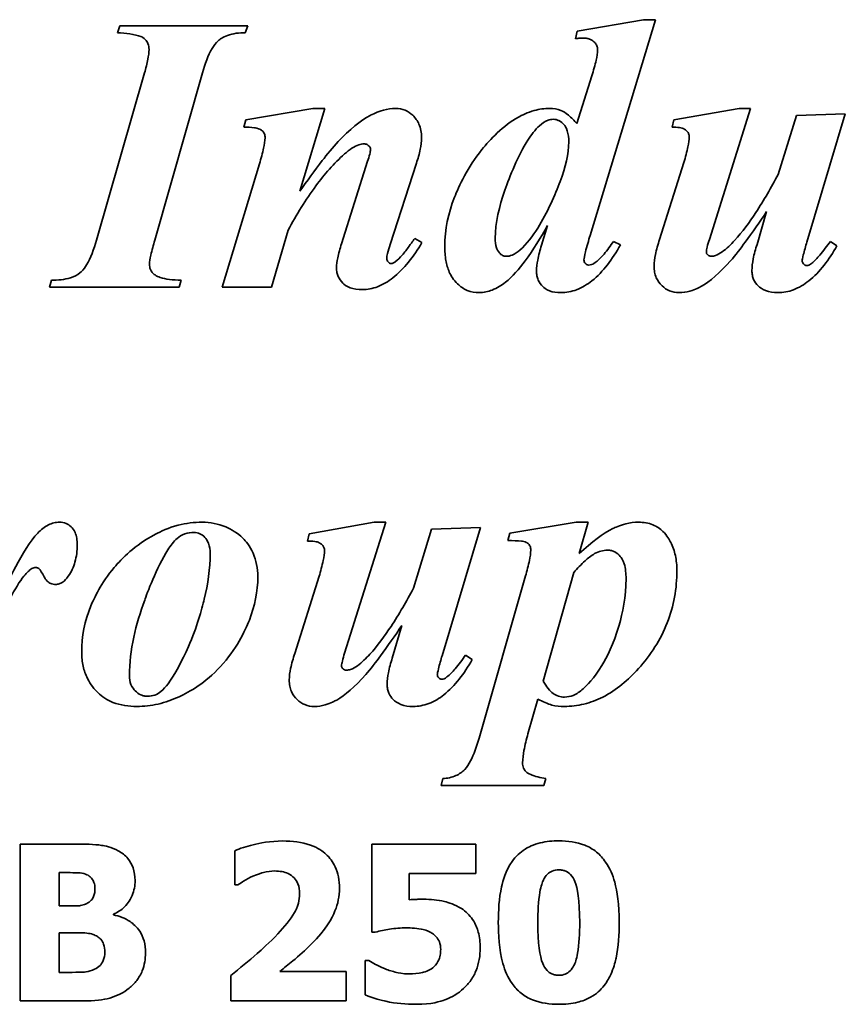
# Model space of a CAD drawing. Header units: millimetres. Extents: x 152 to 688, y 72 to 522.
# Tile 4 of 5: x 398 to 477, y 290 to 384. Entities that reach past the tile are written whole.
import ezdxf

# ---------------------------------------------------------------- set-up
doc = ezdxf.new("R2010")
doc.units = ezdxf.units.MM
doc.header["$LTSCALE"] = 2
doc.layers.add('Krawędzie widoczne(ISO)', color=7, linetype='Continuous', lineweight=35, true_color=0x262659)

msp = doc.modelspace()

# ---------------------------------------------------------------- linework, layer by layer
at = {"layer": 'Krawędzie widoczne(ISO)'}
for p, q in [((407.569, 383.858), (407.365, 383.184)), ((419.803, 383.858), (407.569, 383.858)), ((419.558, 383.184), (419.803, 383.858)), ((457.63, 384.43), (451.299, 383.327)), ((452.524, 363.821), (458.774, 384.43)), ((458.774, 384.43), (457.63, 384.43)), ((451.299, 383.327), (451.135, 382.612)), ((409.938, 379.365), (405.343, 363.352)), ((410.919, 363.352), (415.473, 379.365)), ((452.687, 379.079), (451.258, 374.504)), ((426.013, 375.954), (419.62, 374.851)), ((424.787, 368.049), (427.177, 375.954)), ((427.177, 375.954), (426.013, 375.954)), ((466.76, 375.954), (460.531, 374.851)), ((463.921, 363.433), (467.863, 375.954)), ((467.863, 375.954), (466.76, 375.954)), ((476.911, 375.443), (472.234, 375.28)), ((473.235, 363.188), (476.911, 375.443)), ((419.62, 374.851), (419.415, 374.156)), ((460.531, 374.851), (460.367, 374.156)), ((472.234, 375.28), (470.498, 369.643)), ((431.262, 370.909), (428.75, 363.004)), ((433.406, 362.943), (435.919, 370.705)), ((461.491, 370.786), (459.162, 363.413)), ((420.927, 370.664), (417.352, 358.858)), ((469.395, 366.089), (468.476, 362.964)), ((422.071, 358.858), (423.664, 364.332)), ((448.459, 364.761), (447.867, 362.882)), ((436.45, 363.127), (435.755, 363.536)), ((455.424, 362.902), (454.75, 363.25)), ((476.115, 362.821), (475.482, 363.25)), ((401.053, 359.532), (400.849, 358.858)), ((413.247, 358.858), (413.431, 359.532)), ((400.849, 358.858), (413.247, 358.858)), ((417.352, 358.858), (422.071, 358.858)), ((431.895, 336.413), (425.665, 335.31)), ((429.056, 323.892), (432.998, 336.413)), ((432.998, 336.413), (431.895, 336.413)), ((442.046, 335.902), (437.369, 335.739)), ((438.37, 323.647), (442.046, 335.902)), ((451.196, 336.413), (444.865, 335.371)), ((452.34, 336.413), (451.196, 336.413)), ((451.482, 333.41), (452.34, 336.413)), ((425.665, 335.31), (425.502, 334.615)), ((437.369, 335.739), (435.633, 330.101)), ((444.865, 335.371), (444.66, 334.656)), ((426.625, 331.245), (424.297, 323.872)), ((446.356, 331.286), (441.903, 315.784)), ((448.031, 321.217), (450.972, 331.613)), ((434.53, 326.548), (433.611, 323.423)), ((441.25, 323.28), (440.616, 323.708)), ((446.58, 316.192), (447.54, 319.501)), ((438.451, 311.923), (438.288, 311.249)), ((448.112, 311.249), (448.276, 311.923)), ((438.288, 311.249), (448.112, 311.249)), ((403.33, 305.664), (398.042, 305.664)), ((398.042, 305.664), (398.042, 290.664)), ((418.561, 305.02), (418.561, 301.75)), ((441.608, 305.664), (431.665, 305.664)), ((431.665, 305.664), (431.665, 297.24)), ((441.608, 302.832), (441.608, 305.664)), ((401.786, 299.744), (401.786, 302.929)), ((401.786, 302.929), (402.042, 302.929)), ((435.226, 300.34), (435.226, 302.832)), ((435.226, 302.832), (441.608, 302.832)), ((418.561, 301.75), (418.853, 301.75)), ((402.26, 299.744), (401.786, 299.744)), ((406.965, 298.893), (406.965, 298.966)), ((401.786, 293.399), (401.786, 297.179)), ((401.786, 297.179), (402.479, 297.179)), ((431.665, 297.24), (431.993, 297.24)), ((431.361, 294.529), (431.021, 294.529)), ((431.021, 294.529), (431.021, 291.259)), ((401.993, 293.399), (401.786, 293.399)), ((418.196, 293.107), (418.196, 290.664)), ((429.221, 293.496), (422.864, 293.496)), ((429.221, 290.664), (429.221, 293.496)), ((398.042, 290.664), (404.035, 290.664)), ((418.196, 290.664), (429.221, 290.664))]:
    msp.add_line(p, q, dxfattribs=at)
for points, knots in [([(407.365, 383.184), (408.096, 383.139), (409.037, 383.044), (409.686, 382.774), (409.846, 382.697), (410.118, 382.422), (410.206, 382.291), (410.338, 381.967), (410.367, 381.78), (410.367, 381.591)], [-0.5310941, -0.5310941, -0.5310941, -0.5310941, -0.1729449, -0.1729449, -0.1048757, -0.1048757, -0.0567628, -0.0567628, 0, 0, 0, 0]), ([(415.473, 379.365), (415.711, 380.193), (416.014, 381.033), (416.553, 381.934), (416.744, 382.197), (417.139, 382.553), (417.42, 382.761), (418.399, 383.12), (418.992, 383.184), (419.558, 383.184)], [-0.9717903, -0.9717903, -0.9717903, -0.9717903, -0.5030964, -0.5030964, -0.3122826, -0.3122826, -0.1698018, -0.1698018, 0, 0, 0, 0]), ([(451.135, 382.612), (451.266, 382.631), (451.401, 382.647), (451.644, 382.668), (451.759, 382.674), (451.87, 382.674)], [-0.07322231, -0.07322231, -0.07322231, -0.07322231, -0.03340816, -0.03340816, 0, 0, 0, 0]), ([(451.87, 382.674), (451.991, 382.674), (452.113, 382.664), (452.34, 382.621), (452.446, 382.589), (452.74, 382.46), (452.87, 382.347), (453.047, 382.16), (453.118, 382.057), (453.216, 381.822), (453.239, 381.699), (453.239, 381.571)], [-0.1583408, -0.1583408, -0.1583408, -0.1583408, -0.1359007, -0.1359007, -0.1154345, -0.1154345, -0.0763185, -0.0763185, -0.0383849, -0.0383849, 0, 0, 0, 0]), ([(410.367, 381.591), (410.367, 381.291), (410.316, 380.949), (410.178, 380.232), (410.059, 379.779), (409.938, 379.365)], [-0.2184524, -0.2184524, -0.2184524, -0.2184524, -0.1293287, -0.1293287, 0, 0, 0, 0]), ([(453.239, 381.571), (453.239, 381.276), (453.176, 380.909), (452.994, 380.085), (452.837, 379.55), (452.687, 379.079)], [-0.2523725, -0.2523725, -0.2523725, -0.2523725, -0.1484375, -0.1484375, 0, 0, 0, 0]), ([(433.937, 375.954), (433.543, 375.954), (433.151, 375.892), (432.174, 375.624), (431.698, 375.383), (430.588, 374.814), (429.537, 373.919), (428.443, 372.788)], [-0.6223656, -0.6223656, -0.6223656, -0.6223656, -0.5637973, -0.5637973, -0.4719778, -0.4719778, 0, 0, 0, 0]), ([(436.409, 373.176), (436.409, 373.402), (436.39, 373.629), (436.308, 374.058), (436.247, 374.258), (436.027, 374.761), (435.832, 375.043), (435.353, 375.5), (435.111, 375.666), (434.55, 375.9), (434.249, 375.954), (433.937, 375.954)], [-0.434157, -0.434157, -0.434157, -0.434157, -0.3605494, -0.3605494, -0.2922724, -0.2922724, -0.1822034, -0.1822034, -0.0933221, -0.0933221, 0, 0, 0, 0]), ([(448.664, 375.954), (448.161, 375.954), (447.667, 375.881), (446.529, 375.566), (445.985, 375.299), (444.215, 374.333), (442.912, 372.935), (440.834, 370.347), (439.961, 368.477), (438.961, 365.96), (438.635, 364.388), (438.635, 362.759)], [-1.052555, -1.052555, -1.052555, -1.052555, -1.02447, -1.02447, -0.986549, -0.986549, -0.812655, -0.812655, -0.488724, -0.488724, 0, 0, 0, 0]), ([(451.258, 374.504), (451.012, 374.784), (450.73, 375.076), (450.169, 375.534), (449.947, 375.662), (449.389, 375.893), (449.031, 375.954), (448.664, 375.954)], [-0.2569699, -0.2569699, -0.2569699, -0.2569699, -0.1811342, -0.1811342, -0.1101026, -0.1101026, 0, 0, 0, 0]), ([(447.683, 374.299), (447.922, 374.51), (448.201, 374.708), (448.659, 374.878), (448.822, 374.912), (448.991, 374.912)], [-0.1463117, -0.1463117, -0.1463117, -0.1463117, -0.0504204, -0.0504204, 0, 0, 0, 0]), ([(448.991, 374.912), (449.087, 374.912), (449.183, 374.902), (449.371, 374.858), (449.461, 374.825), (449.734, 374.688), (449.894, 374.551), (450.094, 374.319), (450.233, 374.148), (450.448, 373.484), (450.482, 373.101), (450.482, 372.747)], [-0.6370782, -0.6370782, -0.6370782, -0.6370782, -0.5340431, -0.5340431, -0.4318691, -0.4318691, -0.2088627, -0.2088627, -0.1063097, -0.1063097, 0, 0, 0, 0]), ([(419.415, 374.156), (419.767, 374.156), (420.145, 374.145), (420.58, 374.086), (420.771, 374.051), (421.064, 373.906), (421.157, 373.845), (421.281, 373.719), (421.345, 373.641), (421.44, 373.407), (421.458, 373.281), (421.458, 373.156)], [-0.5201797, -0.5201797, -0.5201797, -0.5201797, -0.2603693, -0.2603693, -0.1371936, -0.1371936, -0.075774, -0.075774, -0.0376815, -0.0376815, 0, 0, 0, 0]), ([(443.455, 363.556), (443.455, 365.002), (443.84, 366.599), (444.817, 369.422), (445.643, 371.469), (446.881, 373.409), (447.259, 373.921), (447.683, 374.299)], [-1.321866, -1.321866, -1.321866, -1.321866, -0.693362, -0.693362, -0.170533, -0.170533, 0, 0, 0, 0]), ([(460.367, 374.156), (460.59, 374.156), (460.851, 374.148), (461.255, 374.088), (461.373, 374.05), (461.597, 373.939), (461.697, 373.872), (461.868, 373.696), (461.914, 373.609), (461.983, 373.44), (462.001, 373.33), (462.001, 373.217)], [-0.121581, -0.121581, -0.121581, -0.121581, -0.0956588, -0.0956588, -0.0742607, -0.0742607, -0.0545351, -0.0545351, -0.0338392, -0.0338392, 0, 0, 0, 0]), ([(421.458, 373.156), (421.45, 372.867), (421.386, 372.501), (421.211, 371.679), (421.065, 371.139), (420.927, 370.664)], [-0.2510611, -0.2510611, -0.2510611, -0.2510611, -0.148481, -0.148481, 0, 0, 0, 0]), ([(428.443, 372.788), (427.945, 372.256), (427.366, 371.529), (426.217, 370.041), (425.457, 368.993), (424.787, 368.049)], [-0.5617697, -0.5617697, -0.5617697, -0.5617697, -0.3470298, -0.3470298, 0, 0, 0, 0]), ([(435.919, 370.705), (436.066, 371.14), (436.197, 371.597), (436.359, 372.415), (436.409, 372.801), (436.409, 373.176)], [-0.25054, -0.25054, -0.25054, -0.25054, -0.1125185, -0.1125185, 0, 0, 0, 0]), ([(450.482, 372.747), (450.482, 371.629), (450.155, 370.325), (449.204, 367.742), (448.425, 365.973), (447.042, 363.773), (446.467, 362.998), (445.804, 362.412)], [-1.343423, -1.343423, -1.343423, -1.343423, -0.781965, -0.781965, -0.26525, -0.26525, 0, 0, 0, 0]), ([(462.001, 373.217), (462.001, 372.976), (461.946, 372.637), (461.772, 371.81), (461.624, 371.257), (461.491, 370.786)], [-0.2519693, -0.2519693, -0.2519693, -0.2519693, -0.1469449, -0.1469449, 0, 0, 0, 0]), ([(429.056, 371.603), (429.533, 372.018), (429.995, 372.328), (430.578, 372.527), (430.746, 372.563), (430.915, 372.563)], [-0.1849619, -0.1849619, -0.1849619, -0.1849619, -0.0505499, -0.0505499, 0, 0, 0, 0]), ([(430.915, 372.563), (430.967, 372.563), (431.019, 372.558), (431.12, 372.535), (431.168, 372.518), (431.299, 372.453), (431.363, 372.396), (431.441, 372.313), (431.474, 372.266), (431.517, 372.162), (431.527, 372.109), (431.527, 372.053)], [-0.06952232, -0.06952232, -0.06952232, -0.06952232, -0.06010414, -0.06010414, -0.05100747, -0.05100747, -0.0338329, -0.0338329, -0.01675096, -0.01675096, 0, 0, 0, 0]), ([(431.527, 372.053), (431.527, 371.911), (431.498, 371.743), (431.41, 371.362), (431.335, 371.123), (431.262, 370.909)], [-0.1168132, -0.1168132, -0.1168132, -0.1168132, -0.06779, -0.06779, 0, 0, 0, 0]), ([(423.664, 364.332), (424.45, 365.781), (425.336, 367.235), (427.126, 369.648), (428.04, 370.707), (429.056, 371.603)], [-0.9017021, -0.9017021, -0.9017021, -0.9017021, -0.4064927, -0.4064927, 0, 0, 0, 0]), ([(470.498, 369.643), (469.848, 368.416), (469.129, 367.161), (467.758, 365.084), (467.071, 364.147), (466.331, 363.331)], [-0.7476113, -0.7476113, -0.7476113, -0.7476113, -0.3302637, -0.3302637, 0, 0, 0, 0]), ([(465.943, 361.391), (466.398, 361.906), (466.949, 362.635), (468.022, 364.096), (468.756, 365.152), (469.395, 366.089)], [-0.541332, -0.541332, -0.541332, -0.541332, -0.3402271, -0.3402271, 0, 0, 0, 0]), ([(444.436, 359.348), (445.089, 359.862), (445.73, 360.609), (447.074, 362.417), (447.82, 363.636), (448.459, 364.761)], [-0.6738362, -0.6738362, -0.6738362, -0.6738362, -0.3882702, -0.3882702, 0, 0, 0, 0]), ([(405.343, 363.352), (405.097, 362.507), (404.784, 361.642), (404.122, 360.548), (403.895, 360.341), (403.504, 360.022), (403.189, 359.872), (402.294, 359.587), (401.649, 359.532), (401.053, 359.532)], [-0.3999875, -0.3999875, -0.3999875, -0.3999875, -0.3295386, -0.3295386, -0.2810397, -0.2810397, -0.1785317, -0.1785317, 0, 0, 0, 0]), ([(410.408, 361.085), (410.408, 361.293), (410.459, 361.596), (410.637, 362.389), (410.786, 362.911), (410.919, 363.352)], [-0.2421641, -0.2421641, -0.2421641, -0.2421641, -0.1380278, -0.1380278, 0, 0, 0, 0]), ([(435.755, 363.536), (435.652, 363.393), (435.54, 363.236), (435.371, 362.995), (435.29, 362.878), (435.224, 362.78)], [-0.08902654, -0.08902654, -0.08902654, -0.08902654, -0.03558765, -0.03558765, 0, 0, 0, 0]), ([(444.477, 361.82), (444.421, 361.82), (444.366, 361.827), (444.256, 361.854), (444.203, 361.875), (444.039, 361.96), (443.94, 362.047), (443.704, 362.318), (443.627, 362.489), (443.483, 362.924), (443.455, 363.254), (443.455, 363.556)], [-0.1850457, -0.1850457, -0.1850457, -0.1850457, -0.1738505, -0.1738505, -0.1624501, -0.1624501, -0.1367466, -0.1367466, -0.0905429, -0.0905429, 0, 0, 0, 0]), ([(451.932, 361.473), (451.932, 361.616), (451.986, 361.894), (452.202, 362.748), (452.38, 363.351), (452.524, 363.821)], [-0.2606182, -0.2606182, -0.2606182, -0.2606182, -0.1476257, -0.1476257, 0, 0, 0, 0]), ([(454.75, 363.25), (454.481, 362.842), (454.173, 362.409), (453.619, 361.752), (453.358, 361.481), (453.096, 361.289)], [-0.226698, -0.226698, -0.226698, -0.226698, -0.0974187, -0.0974187, 0, 0, 0, 0]), ([(459.162, 363.413), (459.009, 362.953), (458.863, 362.458), (458.69, 361.631), (458.631, 361.241), (458.631, 360.88)], [-0.2542724, -0.2542724, -0.2542724, -0.2542724, -0.1082446, -0.1082446, 0, 0, 0, 0]), ([(463.635, 362.228), (463.635, 362.352), (463.666, 362.52), (463.763, 362.931), (463.846, 363.202), (463.921, 363.433)], [-0.1259563, -0.1259563, -0.1259563, -0.1259563, -0.0730778, -0.0730778, 0, 0, 0, 0]), ([(466.331, 363.331), (465.985, 362.955), (465.567, 362.542), (464.949, 362.104), (464.722, 361.969), (464.368, 361.848), (464.236, 361.82), (464.105, 361.82)], [-0.2672044, -0.2672044, -0.2672044, -0.2672044, -0.112487, -0.112487, -0.0394395, -0.0394395, 0, 0, 0, 0]), ([(472.785, 361.391), (472.785, 361.47), (472.827, 361.669), (472.992, 362.329), (473.13, 362.822), (473.235, 363.188)], [-0.2003956, -0.2003956, -0.2003956, -0.2003956, -0.1142257, -0.1142257, 0, 0, 0, 0]), ([(475.482, 363.25), (475.179, 362.818), (474.829, 362.345), (474.239, 361.653), (473.965, 361.363), (473.705, 361.166)], [-0.2341215, -0.2341215, -0.2341215, -0.2341215, -0.0978272, -0.0978272, 0, 0, 0, 0]), ([(428.75, 363.004), (428.618, 362.575), (428.487, 362.103), (428.336, 361.361), (428.28, 361.005), (428.28, 360.696)], [-0.2286452, -0.2286452, -0.2286452, -0.2286452, -0.0926975, -0.0926975, 0, 0, 0, 0]), ([(430.731, 358.634), (431.242, 358.634), (431.737, 358.731), (432.738, 359.115), (433.221, 359.411), (434.73, 360.596), (435.659, 361.819), (436.45, 363.127)], [-0.8207109, -0.8207109, -0.8207109, -0.8207109, -0.6480409, -0.6480409, -0.4586937, -0.4586937, 0, 0, 0, 0]), ([(433.08, 361.616), (433.08, 361.744), (433.123, 361.945), (433.227, 362.368), (433.323, 362.683), (433.406, 362.943)], [-0.1295674, -0.1295674, -0.1295674, -0.1295674, -0.0818986, -0.0818986, 0, 0, 0, 0]), ([(435.224, 362.78), (435.018, 362.486), (434.794, 362.195), (434.353, 361.7), (434.133, 361.48), (433.897, 361.289)], [-0.1989401, -0.1989401, -0.1989401, -0.1989401, -0.0912018, -0.0912018, 0, 0, 0, 0]), ([(438.635, 362.759), (438.635, 362.314), (438.665, 361.861), (438.809, 361.045), (438.911, 360.671), (439.229, 359.942), (439.465, 359.555), (440.129, 358.921), (440.434, 358.712), (441.145, 358.416), (441.528, 358.348), (441.924, 358.348)], [-0.720918, -0.720918, -0.720918, -0.720918, -0.5450939, -0.5450939, -0.3939183, -0.3939183, -0.2308961, -0.2308961, -0.1185986, -0.1185986, 0, 0, 0, 0]), ([(445.804, 362.412), (445.588, 362.216), (445.342, 362.044), (444.879, 361.861), (444.682, 361.82), (444.477, 361.82)], [-0.1492149, -0.1492149, -0.1492149, -0.1492149, -0.0614809, -0.0614809, 0, 0, 0, 0]), ([(447.867, 362.882), (447.734, 362.425), (447.604, 361.926), (447.452, 361.128), (447.397, 360.748), (447.397, 360.411)], [-0.2451331, -0.2451331, -0.2451331, -0.2451331, -0.1011958, -0.1011958, 0, 0, 0, 0]), ([(449.705, 358.348), (450.233, 358.348), (450.742, 358.445), (451.766, 358.834), (452.253, 359.132), (453.764, 360.335), (454.667, 361.572), (455.424, 362.902)], [-0.8282369, -0.8282369, -0.8282369, -0.8282369, -0.6506508, -0.6506508, -0.4591795, -0.4591795, 0, 0, 0, 0]), ([(463.758, 361.963), (463.736, 361.981), (463.717, 362), (463.684, 362.044), (463.671, 362.067), (463.643, 362.135), (463.635, 362.181), (463.635, 362.228)], [-0.03047154, -0.03047154, -0.03047154, -0.03047154, -0.02213431, -0.02213431, -0.0141371, -0.0141371, 0, 0, 0, 0]), ([(468.476, 362.964), (468.332, 362.513), (468.199, 362.035), (468.038, 361.208), (467.986, 360.82), (467.986, 360.451)], [-0.2529384, -0.2529384, -0.2529384, -0.2529384, -0.1105834, -0.1105834, 0, 0, 0, 0]), ([(470.457, 358.348), (470.977, 358.348), (471.481, 358.443), (472.492, 358.826), (472.974, 359.118), (474.467, 360.299), (475.363, 361.513), (476.115, 362.821)], [-0.8164833, -0.8164833, -0.8164833, -0.8164833, -0.6412934, -0.6412934, -0.4524397, -0.4524397, 0, 0, 0, 0]), ([(433.509, 361.125), (433.484, 361.125), (433.46, 361.129), (433.411, 361.142), (433.387, 361.152), (433.306, 361.196), (433.256, 361.242), (433.176, 361.329), (433.139, 361.382), (433.091, 361.497), (433.08, 361.555), (433.08, 361.616)], [-0.06623934, -0.06623934, -0.06623934, -0.06623934, -0.06018496, -0.06018496, -0.05373728, -0.05373728, -0.03739305, -0.03739305, -0.01809587, -0.01809587, 0, 0, 0, 0]), ([(433.897, 361.289), (433.83, 361.235), (433.754, 361.187), (433.62, 361.137), (433.565, 361.125), (433.509, 361.125)], [-0.04278983, -0.04278983, -0.04278983, -0.04278983, -0.01699572, -0.01699572, 0, 0, 0, 0]), ([(452.381, 360.982), (452.355, 360.982), (452.328, 360.985), (452.276, 360.997), (452.251, 361.005), (452.158, 361.047), (452.104, 361.095), (452.025, 361.177), (451.991, 361.226), (451.943, 361.343), (451.932, 361.407), (451.932, 361.473)], [-0.06530872, -0.06530872, -0.06530872, -0.06530872, -0.05963522, -0.05963522, -0.0538739, -0.0538739, -0.03793861, -0.03793861, -0.01970518, -0.01970518, 0, 0, 0, 0]), ([(453.096, 361.289), (452.966, 361.186), (452.819, 361.091), (452.572, 361.002), (452.478, 360.982), (452.381, 360.982)], [-0.07859527, -0.07859527, -0.07859527, -0.07859527, -0.02896511, -0.02896511, 0, 0, 0, 0]), ([(461.021, 358.348), (461.376, 358.348), (461.726, 358.403), (462.599, 358.652), (463.012, 358.877), (463.955, 359.391), (464.901, 360.246), (465.943, 361.391)], [-0.6124846, -0.6124846, -0.6124846, -0.6124846, -0.5544834, -0.5544834, -0.4643112, -0.4643112, 0, 0, 0, 0]), ([(464.105, 361.82), (464.04, 361.82), (463.976, 361.831), (463.856, 361.88), (463.804, 361.917), (463.758, 361.963)], [-0.0390198, -0.0390198, -0.0390198, -0.0390198, -0.01946351, -0.01946351, 0, 0, 0, 0]), ([(473.214, 360.942), (473.185, 360.942), (473.157, 360.945), (473.101, 360.96), (473.074, 360.971), (473.01, 361.007), (472.959, 361.044), (472.863, 361.163), (472.83, 361.214), (472.794, 361.308), (472.785, 361.349), (472.785, 361.391)], [-0.09597946, -0.09597946, -0.09597946, -0.09597946, -0.07737046, -0.07737046, -0.0584879, -0.0584879, -0.03027147, -0.03027147, -0.01256202, -0.01256202, 0, 0, 0, 0]), ([(410.939, 360.043), (410.841, 360.111), (410.752, 360.19), (410.603, 360.37), (410.545, 360.466), (410.435, 360.735), (410.408, 360.908), (410.408, 361.085)], [-0.1228064, -0.1228064, -0.1228064, -0.1228064, -0.0870281, -0.0870281, -0.0528098, -0.0528098, 0, 0, 0, 0]), ([(428.28, 360.696), (428.28, 360.556), (428.292, 360.417), (428.345, 360.148), (428.384, 360.02), (428.542, 359.655), (428.694, 359.446), (429.015, 359.136), (429.232, 358.958), (429.942, 358.683), (430.341, 358.634), (430.731, 358.634)], [-0.5559923, -0.5559923, -0.5559923, -0.5559923, -0.4705193, -0.4705193, -0.3887563, -0.3887563, -0.2282727, -0.2282727, -0.1168995, -0.1168995, 0, 0, 0, 0]), ([(447.397, 360.411), (447.397, 360.26), (447.41, 360.11), (447.466, 359.823), (447.506, 359.687), (447.665, 359.319), (447.812, 359.112), (448.103, 358.83), (448.304, 358.656), (448.977, 358.394), (449.345, 358.348), (449.705, 358.348)], [-0.6273498, -0.6273498, -0.6273498, -0.6273498, -0.515199, -0.515199, -0.4094321, -0.4094321, -0.2163662, -0.2163662, -0.1081036, -0.1081036, 0, 0, 0, 0]), ([(458.631, 360.88), (458.631, 360.686), (458.648, 360.491), (458.72, 360.121), (458.773, 359.947), (458.976, 359.483), (459.161, 359.227), (459.61, 358.799), (459.85, 358.634), (460.409, 358.401), (460.71, 358.348), (461.021, 358.348)], [-0.3927244, -0.3927244, -0.3927244, -0.3927244, -0.3341551, -0.3341551, -0.2791767, -0.2791767, -0.1816354, -0.1816354, -0.0931489, -0.0931489, 0, 0, 0, 0]), ([(467.986, 360.451), (467.986, 360.303), (467.998, 360.155), (468.053, 359.872), (468.092, 359.739), (468.247, 359.379), (468.39, 359.177), (468.735, 358.844), (468.961, 358.673), (469.658, 358.4), (470.061, 358.348), (470.457, 358.348)], [-0.4755623, -0.4755623, -0.4755623, -0.4755623, -0.4065488, -0.4065488, -0.3416102, -0.3416102, -0.2244171, -0.2244171, -0.1188782, -0.1188782, 0, 0, 0, 0]), ([(473.705, 361.166), (473.622, 361.09), (473.527, 361.023), (473.356, 360.956), (473.286, 360.942), (473.214, 360.942)], [-0.05523526, -0.05523526, -0.05523526, -0.05523526, -0.02155277, -0.02155277, 0, 0, 0, 0]), ([(413.431, 359.532), (412.639, 359.55), (411.946, 359.629), (411.267, 359.857), (411.088, 359.936), (410.939, 360.043)], [-0.215228, -0.215228, -0.215228, -0.215228, -0.0550721, -0.0550721, 0, 0, 0, 0]), ([(441.924, 358.348), (442.352, 358.348), (442.766, 358.439), (443.621, 358.78), (444.048, 359.047), (444.436, 359.348)], [-0.2758447, -0.2758447, -0.2758447, -0.2758447, -0.1474342, -0.1474342, 0, 0, 0, 0]), ([(401.809, 336.413), (401.628, 336.413), (401.449, 336.391), (401.09, 336.303), (400.915, 336.236), (400.364, 335.961), (400.023, 335.68), (399.726, 335.371)], [-0.239185, -0.239185, -0.239185, -0.239185, -0.1848343, -0.1848343, -0.1285005, -0.1285005, 0, 0, 0, 0]), ([(403.504, 334.248), (403.504, 334.461), (403.49, 334.678), (403.42, 335.071), (403.37, 335.251), (403.18, 335.691), (403.036, 335.862), (402.778, 336.115), (402.621, 336.221), (402.241, 336.378), (402.027, 336.413), (401.809, 336.413)], [-0.242531, -0.242531, -0.242531, -0.242531, -0.2057333, -0.2057333, -0.1737204, -0.1737204, -0.1232101, -0.1232101, -0.0654172, -0.0654172, 0, 0, 0, 0]), ([(415.433, 336.413), (414.662, 336.413), (413.903, 336.317), (412.213, 335.881), (411.477, 335.529), (409.003, 334.213), (407.762, 332.94), (405.788, 330.602), (405.114, 329.149), (404.216, 326.999), (403.933, 325.504), (403.933, 323.954)], [-0.8951566, -0.8951566, -0.8951566, -0.8951566, -0.8678673, -0.8678673, -0.8333761, -0.8333761, -0.6988771, -0.6988771, -0.4650659, -0.4650659, 0, 0, 0, 0]), ([(420.763, 331.204), (420.763, 331.597), (420.729, 331.987), (420.579, 332.741), (420.468, 333.099), (420.002, 334.173), (419.605, 334.628), (418.819, 335.416), (418.202, 335.75), (416.97, 336.265), (416.216, 336.413), (415.433, 336.413)], [-0.5466329, -0.5466329, -0.5466329, -0.5466329, -0.5099935, -0.5099935, -0.4748017, -0.4748017, -0.4005794, -0.4005794, -0.2350553, -0.2350553, 0, 0, 0, 0]), ([(457.16, 336.413), (456.744, 336.413), (456.334, 336.36), (455.352, 336.116), (454.909, 335.908), (453.787, 335.356), (452.674, 334.49), (451.482, 333.41)], [-0.6816799, -0.6816799, -0.6816799, -0.6816799, -0.5997026, -0.5997026, -0.4823717, -0.4823717, 0, 0, 0, 0]), ([(460.817, 331.797), (460.817, 332.279), (460.772, 332.762), (460.573, 333.668), (460.428, 334.087), (460.102, 334.724), (459.865, 335.15), (459.207, 335.803), (458.886, 336.017), (458.09, 336.342), (457.627, 336.413), (457.16, 336.413)], [-0.9666872, -0.9666872, -0.9666872, -0.9666872, -0.681314, -0.681314, -0.4181275, -0.4181275, -0.2579932, -0.2579932, -0.1401023, -0.1401023, 0, 0, 0, 0]), ([(399.726, 335.371), (399.025, 334.645), (398.23, 333.282), (396.621, 330.3), (395.555, 327.989), (394.701, 326.057)], [-1.00802, -1.00802, -1.00802, -1.00802, -0.633589, -0.633589, 0, 0, 0, 0]), ([(413.043, 334.86), (413.26, 335.051), (413.505, 335.194), (414.067, 335.391), (414.371, 335.432), (414.677, 335.432)], [-0.1785298, -0.1785298, -0.1785298, -0.1785298, -0.0918418, -0.0918418, 0, 0, 0, 0]), ([(414.677, 335.432), (414.771, 335.432), (414.865, 335.423), (415.049, 335.384), (415.136, 335.355), (415.402, 335.234), (415.56, 335.112), (415.812, 334.848), (415.95, 334.673), (416.169, 334.092), (416.209, 333.756), (416.209, 333.431)], [-0.3910934, -0.3910934, -0.3910934, -0.3910934, -0.3409225, -0.3409225, -0.2915232, -0.2915232, -0.1858539, -0.1858539, -0.0975643, -0.0975643, 0, 0, 0, 0]), ([(402.647, 331.245), (402.939, 331.662), (403.15, 332.119), (403.442, 333.141), (403.504, 333.694), (403.504, 334.248)], [-0.3187621, -0.3187621, -0.3187621, -0.3187621, -0.1660198, -0.1660198, 0, 0, 0, 0]), ([(408.488, 321.748), (408.488, 324.185), (409.115, 326.687), (410.149, 329.51), (411.095, 332.103), (412.428, 334.178), (412.726, 334.574), (413.043, 334.86)], [-2.865367, -2.865367, -2.865367, -2.865367, -0.650643, -0.650643, -0.128192, -0.128192, 0, 0, 0, 0]), ([(425.502, 334.615), (425.725, 334.615), (425.985, 334.607), (426.39, 334.547), (426.508, 334.509), (426.732, 334.398), (426.832, 334.331), (427.003, 334.155), (427.049, 334.068), (427.118, 333.899), (427.136, 333.789), (427.136, 333.676)], [-0.121581, -0.121581, -0.121581, -0.121581, -0.0956588, -0.0956588, -0.0742607, -0.0742607, -0.0545351, -0.0545351, -0.0338392, -0.0338392, 0, 0, 0, 0]), ([(444.66, 334.656), (445.098, 334.656), (445.621, 334.648), (446.101, 334.593), (446.266, 334.567), (446.501, 334.453), (446.573, 334.405), (446.656, 334.32), (446.725, 334.246), (446.827, 333.996), (446.846, 333.867), (446.846, 333.737)], [-1.003616, -1.003616, -1.003616, -1.003616, -0.414495, -0.414495, -0.190714, -0.190714, -0.081017, -0.081017, -0.038914, -0.038914, 0, 0, 0, 0]), ([(416.209, 333.431), (416.209, 331.972), (415.986, 330.492), (415.406, 328.067), (414.94, 326.374), (413.544, 323.169), (412.806, 321.809), (411.979, 320.697), (411.747, 320.425), (411.511, 320.236)], [-1.258348, -1.258348, -1.258348, -1.258348, -0.73455, -0.73455, -0.362473, -0.362473, -0.090791, -0.090791, 0, 0, 0, 0]), ([(427.136, 333.676), (427.136, 333.435), (427.081, 333.096), (426.907, 332.269), (426.759, 331.716), (426.625, 331.245)], [-0.2519693, -0.2519693, -0.2519693, -0.2519693, -0.1469449, -0.1469449, 0, 0, 0, 0]), ([(446.846, 333.737), (446.846, 333.456), (446.789, 333.096), (446.628, 332.288), (446.488, 331.754), (446.356, 331.286)], [-0.2461166, -0.2461166, -0.2461166, -0.2461166, -0.145923, -0.145923, 0, 0, 0, 0]), ([(450.972, 331.613), (451.302, 331.99), (451.667, 332.379), (452.314, 332.966), (452.631, 333.222), (452.953, 333.41)], [-0.2628246, -0.2628246, -0.2628246, -0.2628246, -0.1118325, -0.1118325, 0, 0, 0, 0]), ([(452.953, 333.41), (453.146, 333.517), (453.348, 333.6), (453.77, 333.71), (453.983, 333.737), (454.199, 333.737)], [-0.1308532, -0.1308532, -0.1308532, -0.1308532, -0.0648768, -0.0648768, 0, 0, 0, 0]), ([(454.199, 333.737), (454.318, 333.737), (454.436, 333.724), (454.666, 333.67), (454.775, 333.63), (455.082, 333.471), (455.255, 333.321), (455.508, 333.021), (455.659, 332.813), (455.916, 331.992), (455.955, 331.482), (455.955, 331.021)], [-0.5951207, -0.5951207, -0.5951207, -0.5951207, -0.5083268, -0.5083268, -0.4235305, -0.4235305, -0.2568293, -0.2568293, -0.1384419, -0.1384419, 0, 0, 0, 0]), ([(393.476, 319.317), (394.596, 323.31), (395.043, 324.511), (395.889, 326.537), (396.901, 328.9), (398.256, 331.143), (398.617, 331.51), (398.927, 331.81), (399.052, 331.913), (399.174, 331.981)], [-0.4014045, -0.4014045, -0.4014045, -0.4014045, -0.2373109, -0.2373109, -0.1139922, -0.1139922, -0.0419822, -0.0419822, 0, 0, 0, 0]), ([(399.174, 331.981), (399.236, 332.011), (399.302, 332.039), (399.425, 332.073), (399.483, 332.083), (399.542, 332.083)], [-0.03833503, -0.03833503, -0.03833503, -0.03833503, -0.01757852, -0.01757852, 0, 0, 0, 0]), ([(399.542, 332.083), (399.583, 332.083), (399.622, 332.077), (399.702, 332.054), (399.741, 332.037), (399.807, 331.999), (399.844, 331.974), (399.976, 331.855), (400.14, 331.59), (400.398, 331.099), (400.484, 330.933), (400.737, 330.685), (400.851, 330.608), (401.127, 330.494), (401.283, 330.469), (401.442, 330.469)], [-0.7139207, -0.7139207, -0.7139207, -0.7139207, -0.6210553, -0.6210553, -0.5236336, -0.5236336, -0.4462124, -0.4462124, -0.154009, -0.154009, -0.0894721, -0.0894721, -0.0476659, -0.0476659, 0, 0, 0, 0]), ([(401.442, 330.469), (401.553, 330.469), (401.663, 330.485), (401.88, 330.551), (401.983, 330.601), (402.307, 330.809), (402.494, 331.023), (402.647, 331.245)], [-0.1488091, -0.1488091, -0.1488091, -0.1488091, -0.1153424, -0.1153424, -0.0808647, -0.0808647, 0, 0, 0, 0]), ([(409.203, 318.807), (409.887, 318.807), (410.561, 318.886), (411.923, 319.201), (412.596, 319.44), (414.246, 320.206), (415.742, 321.053), (418.701, 324.244), (419.546, 326.01), (420.476, 328.399), (420.763, 329.778), (420.763, 331.204)], [-1.504874, -1.504874, -1.504874, -1.504874, -1.303934, -1.303934, -1.093967, -1.093967, -0.768907, -0.768907, -0.427982, -0.427982, 0, 0, 0, 0]), ([(457.14, 322.422), (458.311, 323.723), (459.258, 325.178), (460.525, 328.409), (460.817, 330.077), (460.817, 331.797)], [-1.041142, -1.041142, -1.041142, -1.041142, -0.515857, -0.515857, 0, 0, 0, 0]), ([(455.955, 331.021), (455.955, 329.286), (455.611, 327.701), (454.766, 324.708), (454.129, 323.528), (452.876, 321.455), (452.217, 320.831), (451.55, 320.222), (451.254, 320.01), (450.634, 319.762), (450.359, 319.705), (450.073, 319.705)], [-0.4751639, -0.4751639, -0.4751639, -0.4751639, -0.4230614, -0.4230614, -0.3370139, -0.3370139, -0.200376, -0.200376, -0.0856612, -0.0856612, 0, 0, 0, 0]), ([(435.633, 330.101), (434.983, 328.875), (434.264, 327.62), (432.893, 325.543), (432.205, 324.606), (431.466, 323.79)], [-0.7476113, -0.7476113, -0.7476113, -0.7476113, -0.3302637, -0.3302637, 0, 0, 0, 0]), ([(431.078, 321.85), (431.533, 322.364), (432.083, 323.094), (433.157, 324.555), (433.891, 325.611), (434.53, 326.548)], [-0.541332, -0.541332, -0.541332, -0.541332, -0.3402271, -0.3402271, 0, 0, 0, 0]), ([(403.933, 323.954), (403.933, 323.515), (403.976, 323.079), (404.162, 322.245), (404.299, 321.856), (404.785, 320.886), (405.156, 320.442), (405.887, 319.728), (406.373, 319.418), (407.642, 318.914), (408.426, 318.807), (409.203, 318.807)], [-0.7062096, -0.7062096, -0.7062096, -0.7062096, -0.6207637, -0.6207637, -0.5396907, -0.5396907, -0.4093054, -0.4093054, -0.2331754, -0.2331754, 0, 0, 0, 0]), ([(424.297, 323.872), (424.144, 323.412), (423.998, 322.917), (423.825, 322.09), (423.766, 321.7), (423.766, 321.339)], [-0.2542724, -0.2542724, -0.2542724, -0.2542724, -0.1082446, -0.1082446, 0, 0, 0, 0]), ([(428.77, 322.687), (428.77, 322.811), (428.801, 322.979), (428.898, 323.39), (428.98, 323.661), (429.056, 323.892)], [-0.1259563, -0.1259563, -0.1259563, -0.1259563, -0.0730778, -0.0730778, 0, 0, 0, 0]), ([(431.466, 323.79), (431.12, 323.414), (430.701, 323), (430.084, 322.563), (429.857, 322.428), (429.502, 322.307), (429.371, 322.279), (429.24, 322.279)], [-0.2672044, -0.2672044, -0.2672044, -0.2672044, -0.112487, -0.112487, -0.0394395, -0.0394395, 0, 0, 0, 0]), ([(437.92, 321.85), (437.92, 321.929), (437.962, 322.128), (438.127, 322.788), (438.265, 323.281), (438.37, 323.647)], [-0.2003956, -0.2003956, -0.2003956, -0.2003956, -0.1142257, -0.1142257, 0, 0, 0, 0]), ([(440.616, 323.708), (440.313, 323.276), (439.964, 322.804), (439.374, 322.112), (439.099, 321.822), (438.839, 321.625)], [-0.2341215, -0.2341215, -0.2341215, -0.2341215, -0.0978272, -0.0978272, 0, 0, 0, 0]), ([(433.611, 323.423), (433.466, 322.972), (433.334, 322.494), (433.173, 321.667), (433.12, 321.279), (433.12, 320.91)], [-0.2529384, -0.2529384, -0.2529384, -0.2529384, -0.1105834, -0.1105834, 0, 0, 0, 0]), ([(435.592, 318.807), (436.112, 318.807), (436.615, 318.902), (437.627, 319.285), (438.108, 319.577), (439.602, 320.758), (440.497, 321.972), (441.25, 323.28)], [-0.8164833, -0.8164833, -0.8164833, -0.8164833, -0.6412934, -0.6412934, -0.4524397, -0.4524397, 0, 0, 0, 0]), ([(426.156, 318.807), (426.511, 318.807), (426.861, 318.862), (427.733, 319.111), (428.147, 319.336), (429.09, 319.85), (430.036, 320.705), (431.078, 321.85)], [-0.6124846, -0.6124846, -0.6124846, -0.6124846, -0.5544834, -0.5544834, -0.4643112, -0.4643112, 0, 0, 0, 0]), ([(428.893, 322.422), (428.871, 322.44), (428.852, 322.459), (428.819, 322.503), (428.806, 322.526), (428.778, 322.594), (428.77, 322.64), (428.77, 322.687)], [-0.03047154, -0.03047154, -0.03047154, -0.03047154, -0.02213431, -0.02213431, -0.0141371, -0.0141371, 0, 0, 0, 0]), ([(429.24, 322.279), (429.175, 322.279), (429.111, 322.29), (428.991, 322.339), (428.938, 322.376), (428.893, 322.422)], [-0.0390198, -0.0390198, -0.0390198, -0.0390198, -0.01946351, -0.01946351, 0, 0, 0, 0]), ([(438.349, 321.4), (438.32, 321.4), (438.292, 321.404), (438.235, 321.419), (438.208, 321.43), (438.145, 321.466), (438.094, 321.503), (437.998, 321.622), (437.965, 321.673), (437.929, 321.767), (437.92, 321.808), (437.92, 321.85)], [-0.09597946, -0.09597946, -0.09597946, -0.09597946, -0.07737046, -0.07737046, -0.0584879, -0.0584879, -0.03027147, -0.03027147, -0.01256202, -0.01256202, 0, 0, 0, 0]), ([(450.053, 318.807), (450.689, 318.807), (451.317, 318.881), (452.565, 319.187), (453.167, 319.416), (455.04, 320.371), (456.168, 321.34), (457.14, 322.422)], [-0.8212545, -0.8212545, -0.8212545, -0.8212545, -0.6303806, -0.6303806, -0.4361728, -0.4361728, 0, 0, 0, 0]), ([(410.224, 319.787), (410.114, 319.787), (410.005, 319.797), (409.792, 319.841), (409.69, 319.874), (409.382, 320.008), (409.2, 320.144), (408.919, 320.43), (408.758, 320.622), (408.532, 321.174), (408.488, 321.459), (408.488, 321.748)], [-0.4168044, -0.4168044, -0.4168044, -0.4168044, -0.3581093, -0.3581093, -0.300597, -0.300597, -0.1788111, -0.1788111, -0.0866173, -0.0866173, 0, 0, 0, 0]), ([(423.766, 321.339), (423.766, 321.145), (423.782, 320.95), (423.855, 320.58), (423.908, 320.406), (424.111, 319.942), (424.296, 319.686), (424.744, 319.258), (424.985, 319.093), (425.544, 318.86), (425.845, 318.807), (426.156, 318.807)], [-0.3927244, -0.3927244, -0.3927244, -0.3927244, -0.3341551, -0.3341551, -0.2791767, -0.2791767, -0.1816354, -0.1816354, -0.0931489, -0.0931489, 0, 0, 0, 0]), ([(433.12, 320.91), (433.12, 320.762), (433.133, 320.614), (433.187, 320.331), (433.227, 320.198), (433.382, 319.838), (433.525, 319.636), (433.869, 319.303), (434.096, 319.132), (434.793, 318.859), (435.196, 318.807), (435.592, 318.807)], [-0.4755623, -0.4755623, -0.4755623, -0.4755623, -0.4065488, -0.4065488, -0.3416102, -0.3416102, -0.2244171, -0.2244171, -0.1188782, -0.1188782, 0, 0, 0, 0]), ([(438.839, 321.625), (438.757, 321.549), (438.662, 321.482), (438.491, 321.415), (438.421, 321.4), (438.349, 321.4)], [-0.05523526, -0.05523526, -0.05523526, -0.05523526, -0.02155277, -0.02155277, 0, 0, 0, 0]), ([(450.073, 319.705), (449.876, 319.705), (449.681, 319.731), (449.289, 319.852), (449.115, 319.947), (448.676, 320.277), (448.358, 320.684), (448.031, 321.217)], [-0.3549667, -0.3549667, -0.3549667, -0.3549667, -0.274702, -0.274702, -0.1875634, -0.1875634, 0, 0, 0, 0]), ([(411.511, 320.236), (411.331, 320.09), (411.133, 319.976), (410.691, 319.822), (410.46, 319.787), (410.224, 319.787)], [-0.1403086, -0.1403086, -0.1403086, -0.1403086, -0.0707092, -0.0707092, 0, 0, 0, 0]), ([(447.54, 319.501), (447.975, 319.283), (448.489, 319.047), (449.249, 318.837), (449.67, 318.807), (450.053, 318.807)], [-0.235703, -0.235703, -0.235703, -0.235703, -0.1149248, -0.1149248, 0, 0, 0, 0]), ([(446.07, 313.435), (446.07, 313.807), (446.13, 314.23), (446.295, 315.119), (446.436, 315.679), (446.58, 316.192)], [-0.2703889, -0.2703889, -0.2703889, -0.2703889, -0.1597561, -0.1597561, 0, 0, 0, 0]), ([(441.903, 315.784), (441.684, 315.008), (441.415, 314.22), (440.945, 313.316), (440.761, 313.016), (440.317, 312.549), (440.018, 312.344), (439.306, 312.022), (438.884, 311.938), (438.451, 311.923)], [-0.5623353, -0.5623353, -0.5623353, -0.5623353, -0.3364216, -0.3364216, -0.2343719, -0.2343719, -0.1298642, -0.1298642, 0, 0, 0, 0]), ([(448.276, 311.923), (447.777, 312.01), (447.235, 312.129), (446.608, 312.39), (446.487, 312.481), (446.294, 312.675), (446.215, 312.792), (446.096, 313.087), (446.07, 313.261), (446.07, 313.435)], [-0.197826, -0.197826, -0.197826, -0.197826, -0.1343291, -0.1343291, -0.0954745, -0.0954745, -0.0522725, -0.0522725, 0, 0, 0, 0]), ([(423.144, 305.956), (421.94, 305.956), (420.934, 305.737), (419.701, 305.435), (419.023, 305.242), (418.561, 305.02)], [-0.3127003, -0.3127003, -0.3127003, -0.3127003, -0.15392, -0.15392, 0, 0, 0, 0]), ([(428.565, 301.422), (428.565, 301.793), (428.534, 302.165), (428.396, 302.862), (428.295, 303.185), (427.939, 303.952), (427.644, 304.352), (426.978, 304.961), (426.524, 305.296), (424.974, 305.856), (424.035, 305.956), (423.144, 305.956)], [-1.188955, -1.188955, -1.188955, -1.188955, -0.976932, -0.976932, -0.78324, -0.78324, -0.493791, -0.493791, -0.267483, -0.267483, 0, 0, 0, 0]), ([(449.533, 305.968), (448.937, 305.968), (448.332, 305.912), (447.092, 305.609), (446.627, 305.374), (445.818, 304.868), (445.408, 304.473), (445.072, 303.999)], [-0.3846895, -0.3846895, -0.3846895, -0.3846895, -0.286222, -0.286222, -0.1741969, -0.1741969, 0, 0, 0, 0]), ([(454.007, 303.938), (453.758, 304.299), (453.466, 304.622), (452.788, 305.171), (452.411, 305.393), (451.235, 305.867), (450.363, 305.968), (449.533, 305.968)], [-0.5116296, -0.5116296, -0.5116296, -0.5116296, -0.3795623, -0.3795623, -0.2488616, -0.2488616, 0, 0, 0, 0]), ([(407.427, 305.007), (406.755, 305.371), (406.162, 305.487), (405.148, 305.639), (404.18, 305.664), (403.33, 305.664)], [-0.3766309, -0.3766309, -0.3766309, -0.3766309, -0.2549076, -0.2549076, 0, 0, 0, 0]), ([(409.031, 302.175), (409.031, 302.591), (408.974, 303.002), (408.735, 303.69), (408.581, 304.001), (408.087, 304.591), (407.775, 304.825), (407.427, 305.007)], [-0.3807175, -0.3807175, -0.3807175, -0.3807175, -0.230746, -0.230746, -0.117952, -0.117952, 0, 0, 0, 0]), ([(445.072, 303.999), (444.452, 303.099), (444.187, 302.158), (443.819, 300.483), (443.747, 299.271), (443.747, 298.164)], [-0.5128744, -0.5128744, -0.5128744, -0.5128744, -0.332007, -0.332007, 0, 0, 0, 0]), ([(455.307, 298.164), (455.307, 299.902), (455.11, 301.156), (454.683, 302.698), (454.408, 303.358), (454.007, 303.938)], [-0.4803434, -0.4803434, -0.4803434, -0.4803434, -0.2115552, -0.2115552, 0, 0, 0, 0]), ([(420.275, 302.588), (420.777, 302.799), (421.144, 302.902), (421.661, 303.044), (422.024, 303.087), (422.39, 303.087)], [-0.1608752, -0.1608752, -0.1608752, -0.1608752, -0.1098607, -0.1098607, 0, 0, 0, 0]), ([(422.39, 303.087), (422.62, 303.087), (422.852, 303.069), (423.276, 302.987), (423.472, 302.928), (423.913, 302.721), (424.095, 302.574), (424.388, 302.273), (424.513, 302.077), (424.717, 301.561), (424.76, 301.24), (424.76, 300.923)], [-0.304713, -0.304713, -0.304713, -0.304713, -0.2603549, -0.2603549, -0.2210762, -0.2210762, -0.1662815, -0.1662815, -0.0951727, -0.0951727, 0, 0, 0, 0]), ([(447.528, 298.152), (447.528, 299.161), (447.573, 300.22), (447.827, 301.674), (447.956, 302.018), (448.161, 302.435), (448.283, 302.619), (448.574, 302.905), (448.727, 303.008), (449.102, 303.162), (449.316, 303.196), (449.533, 303.196)], [-0.3655657, -0.3655657, -0.3655657, -0.3655657, -0.2608264, -0.2608264, -0.1874156, -0.1874156, -0.1216415, -0.1216415, -0.0652695, -0.0652695, 0, 0, 0, 0]), ([(449.533, 303.196), (449.651, 303.196), (449.768, 303.186), (449.992, 303.142), (450.097, 303.11), (450.374, 302.988), (450.527, 302.878), (450.84, 302.548), (450.973, 302.315), (451.32, 301.458), (451.527, 300.372), (451.527, 298.164)], [-1.344213, -1.344213, -1.344213, -1.344213, -1.226825, -1.226825, -1.116759, -1.116759, -0.924452, -0.924452, -0.662361, -0.662361, 0, 0, 0, 0]), ([(402.042, 302.929), (402.378, 302.929), (402.759, 302.928), (403.586, 302.919), (403.703, 302.912), (404.014, 302.879), (404.235, 302.828), (404.436, 302.734)], [-0.112785, -0.112785, -0.112785, -0.112785, -0.0939626, -0.0939626, -0.0667781, -0.0667781, 0, 0, 0, 0]), ([(404.436, 302.734), (404.515, 302.7), (404.59, 302.658), (404.727, 302.559), (404.788, 302.503), (404.87, 302.409), (404.994, 302.263), (405.163, 301.814), (405.202, 301.626), (405.202, 301.434)], [-0.5006034, -0.5006034, -0.5006034, -0.5006034, -0.319969, -0.319969, -0.1441863, -0.1441863, -0.0577594, -0.0577594, 0, 0, 0, 0]), ([(406.965, 298.966), (407.366, 299.132), (407.727, 299.361), (408.39, 300.018), (408.619, 300.413), (408.948, 301.206), (409.031, 301.684), (409.031, 302.175)], [-0.3533838, -0.3533838, -0.3533838, -0.3533838, -0.2575379, -0.2575379, -0.1473437, -0.1473437, 0, 0, 0, 0]), ([(418.853, 301.75), (419.035, 301.871), (419.339, 302.074), (419.672, 302.296), (419.978, 302.454), (420.275, 302.588)], [-0.1197903, -0.1197903, -0.1197903, -0.1197903, -0.0979051, -0.0979051, 0, 0, 0, 0]), ([(405.202, 301.434), (405.202, 301.172), (405.167, 300.908), (405.018, 300.519), (404.951, 300.402), (404.729, 300.158), (404.576, 300.055), (404.412, 299.975)], [-0.1739401, -0.1739401, -0.1739401, -0.1739401, -0.0988683, -0.0988683, -0.0547762, -0.0547762, 0, 0, 0, 0]), ([(425.867, 296.085), (427.279, 297.51), (427.848, 298.545), (428.417, 299.961), (428.565, 300.678), (428.565, 301.422)], [-0.4578194, -0.4578194, -0.4578194, -0.4578194, -0.2231896, -0.2231896, 0, 0, 0, 0]), ([(424.76, 300.923), (424.76, 300.613), (424.719, 300.309), (424.528, 299.608), (424.368, 299.297), (423.891, 298.442), (423.29, 297.729), (422.67, 297.082)], [-0.3931079, -0.3931079, -0.3931079, -0.3931079, -0.3400855, -0.3400855, -0.2688662, -0.2688662, 0, 0, 0, 0]), ([(436.6, 300.388), (436.377, 300.388), (436.036, 300.379), (435.716, 300.369), (435.46, 300.358), (435.226, 300.34)], [-0.09610074, -0.09610074, -0.09610074, -0.09610074, -0.07022715, -0.07022715, 0, 0, 0, 0]), ([(440.222, 299.501), (439.6, 299.891), (438.991, 300.074), (437.943, 300.326), (437.269, 300.388), (436.6, 300.388)], [-0.3231302, -0.3231302, -0.3231302, -0.3231302, -0.2006152, -0.2006152, 0, 0, 0, 0]), ([(404.412, 299.975), (404.265, 299.906), (404.112, 299.85), (403.78, 299.77), (403.647, 299.763), (403.15, 299.746), (402.599, 299.744), (402.26, 299.744)], [-0.1799211, -0.1799211, -0.1799211, -0.1799211, -0.1426715, -0.1426715, -0.1014667, -0.1014667, 0, 0, 0, 0]), ([(442.021, 295.745), (442.021, 296.25), (441.971, 296.763), (441.747, 297.584), (441.595, 297.996), (441.007, 298.868), (440.65, 299.22), (440.222, 299.501)], [-0.5521735, -0.5521735, -0.5521735, -0.5521735, -0.3154251, -0.3154251, -0.1534962, -0.1534962, 0, 0, 0, 0]), ([(410.028, 295.259), (410.028, 295.643), (409.988, 296.031), (409.801, 296.737), (409.666, 297.052), (409.193, 297.764), (408.835, 298.057), (408.073, 298.572), (407.531, 298.775), (406.965, 298.893)], [-0.4224903, -0.4224903, -0.4224903, -0.4224903, -0.3451777, -0.3451777, -0.2757937, -0.2757937, -0.1735326, -0.1735326, 0, 0, 0, 0]), ([(431.993, 297.24), (432.44, 297.354), (432.894, 297.442), (433.881, 297.61), (434.419, 297.653), (434.959, 297.653)], [-0.3005055, -0.3005055, -0.3005055, -0.3005055, -0.1621179, -0.1621179, 0, 0, 0, 0]), ([(434.959, 297.653), (435.362, 297.653), (436.071, 297.61), (436.889, 297.414), (437.185, 297.296), (437.451, 297.118)], [-0.2523375, -0.2523375, -0.2523375, -0.2523375, -0.095898, -0.095898, 0, 0, 0, 0]), ([(443.747, 298.164), (443.747, 297.104), (443.816, 295.564), (444.379, 293.565), (444.657, 292.914), (445.06, 292.341)], [-0.6234091, -0.6234091, -0.6234091, -0.6234091, -0.2101563, -0.2101563, 0, 0, 0, 0]), ([(449.533, 293.119), (449.416, 293.119), (449.3, 293.129), (449.077, 293.173), (448.972, 293.206), (448.695, 293.329), (448.541, 293.441), (448.224, 293.776), (448.09, 294.014), (447.711, 294.951), (447.528, 296.114), (447.528, 298.152)], [-1.177175, -1.177175, -1.177175, -1.177175, -1.080934, -1.080934, -0.990479, -0.990479, -0.831193, -0.831193, -0.611402, -0.611402, 0, 0, 0, 0]), ([(451.527, 298.164), (451.527, 297.152), (451.481, 296.092), (451.221, 294.64), (451.09, 294.294), (450.882, 293.873), (450.759, 293.688), (450.471, 293.406), (450.32, 293.304), (449.953, 293.153), (449.745, 293.119), (449.533, 293.119)], [-0.3679166, -0.3679166, -0.3679166, -0.3679166, -0.2597446, -0.2597446, -0.1847231, -0.1847231, -0.1189865, -0.1189865, -0.0635411, -0.0635411, 0, 0, 0, 0]), ([(453.995, 292.317), (454.236, 292.66), (454.432, 293.032), (454.824, 293.987), (454.942, 294.499), (455.23, 295.857), (455.307, 297.045), (455.307, 298.164)], [-0.4702898, -0.4702898, -0.4702898, -0.4702898, -0.4155847, -0.4155847, -0.3357272, -0.3357272, 0, 0, 0, 0]), ([(402.479, 297.179), (403, 297.179), (403.915, 297.198), (404.626, 297.128), (404.839, 297.092), (405.02, 297.021)], [-0.2152492, -0.2152492, -0.2152492, -0.2152492, -0.0582501, -0.0582501, 0, 0, 0, 0]), ([(405.02, 297.021), (405.163, 296.968), (405.301, 296.903), (405.546, 296.747), (405.653, 296.66), (405.888, 296.404), (405.968, 296.249), (406.109, 295.856), (406.138, 295.581), (406.138, 295.319)], [-0.190051, -0.190051, -0.190051, -0.190051, -0.155979, -0.155979, -0.1250595, -0.1250595, -0.0783519, -0.0783519, 0, 0, 0, 0]), ([(422.67, 297.082), (421.889, 296.256), (421.104, 295.554), (419.9, 294.495), (419.041, 293.783), (418.196, 293.107)], [-0.4806726, -0.4806726, -0.4806726, -0.4806726, -0.3244574, -0.3244574, 0, 0, 0, 0]), ([(437.451, 297.118), (437.596, 297.023), (437.725, 296.909), (437.926, 296.669), (438.036, 296.517), (438.206, 296.092), (438.241, 295.845), (438.241, 295.599)], [-0.2173786, -0.2173786, -0.2173786, -0.2173786, -0.1375318, -0.1375318, -0.0737587, -0.0737587, 0, 0, 0, 0]), ([(422.864, 293.496), (423.281, 293.819), (423.689, 294.153), (424.71, 294.986), (425.304, 295.53), (425.867, 296.085)], [-0.3951965, -0.3951965, -0.3951965, -0.3951965, -0.2370104, -0.2370104, 0, 0, 0, 0]), ([(438.241, 295.599), (438.241, 295.415), (438.23, 295.223), (438.158, 294.803), (438.097, 294.666), (437.954, 294.355), (437.794, 294.131), (437.597, 293.934)], [-0.1171053, -0.1171053, -0.1171053, -0.1171053, -0.102628, -0.102628, -0.0836984, -0.0836984, 0, 0, 0, 0]), ([(440.429, 291.855), (440.689, 292.091), (440.921, 292.353), (441.377, 293.009), (441.53, 293.344), (441.9, 294.264), (442.021, 294.996), (442.021, 295.745)], [-0.354589, -0.354589, -0.354589, -0.354589, -0.2973763, -0.2973763, -0.2247353, -0.2247353, 0, 0, 0, 0]), ([(406.138, 295.319), (406.138, 295.048), (406.094, 294.783), (405.888, 294.286), (405.763, 294.138), (405.541, 293.904), (405.356, 293.782), (405.153, 293.691)], [-0.1271373, -0.1271373, -0.1271373, -0.1271373, -0.0966314, -0.0966314, -0.0666046, -0.0666046, 0, 0, 0, 0]), ([(408.472, 291.892), (408.743, 292.107), (408.983, 292.353), (409.378, 292.879), (409.573, 293.193), (409.941, 294.097), (410.028, 294.676), (410.028, 295.259)], [-0.4236972, -0.4236972, -0.4236972, -0.4236972, -0.29267, -0.29267, -0.1747802, -0.1747802, 0, 0, 0, 0]), ([(432.929, 293.739), (432.355, 293.959), (432.094, 294.113), (431.795, 294.288), (431.575, 294.413), (431.361, 294.529)], [-0.103851, -0.103851, -0.103851, -0.103851, -0.0730602, -0.0730602, 0, 0, 0, 0]), ([(405.153, 293.691), (404.891, 293.576), (404.617, 293.49), (404.182, 293.424), (404.022, 293.412), (402.937, 293.4), (402.423, 293.399), (401.993, 293.399)], [-0.6857376, -0.6857376, -0.6857376, -0.6857376, -0.3231542, -0.3231542, -0.1290609, -0.1290609, 0, 0, 0, 0]), ([(435.238, 293.253), (434.587, 293.253), (434.176, 293.353), (433.647, 293.486), (433.285, 293.602), (432.929, 293.739)], [-0.163499, -0.163499, -0.163499, -0.163499, -0.1143841, -0.1143841, 0, 0, 0, 0]), ([(437.597, 293.934), (437.454, 293.8), (437.292, 293.691), (436.85, 293.475), (436.601, 293.42), (436.09, 293.31), (435.661, 293.253), (435.238, 293.253)], [-0.1767768, -0.1767768, -0.1767768, -0.1767768, -0.1568797, -0.1568797, -0.126741, -0.126741, 0, 0, 0, 0]), ([(404.035, 290.664), (405.191, 290.664), (406.004, 290.775), (407.296, 291.133), (407.914, 291.453), (408.472, 291.892)], [-0.4020698, -0.4020698, -0.4020698, -0.4020698, -0.2128324, -0.2128324, 0, 0, 0, 0]), ([(435.895, 290.348), (437.387, 290.348), (438.217, 290.612), (439.309, 291.03), (439.908, 291.382), (440.429, 291.855)], [-0.3507144, -0.3507144, -0.3507144, -0.3507144, -0.2111517, -0.2111517, 0, 0, 0, 0]), ([(445.06, 292.341), (445.303, 291.992), (445.588, 291.681), (446.251, 291.149), (446.62, 290.935), (447.798, 290.454), (448.685, 290.348), (449.533, 290.348)], [-0.507909, -0.507909, -0.507909, -0.507909, -0.3812267, -0.3812267, -0.2546903, -0.2546903, 0, 0, 0, 0]), ([(449.533, 290.348), (450.138, 290.348), (450.756, 290.402), (451.715, 290.64), (452.237, 290.808), (453.258, 291.454), (453.664, 291.845), (453.995, 292.317)], [-0.6615535, -0.6615535, -0.6615535, -0.6615535, -0.3622829, -0.3622829, -0.172699, -0.172699, 0, 0, 0, 0]), ([(431.021, 291.259), (431.783, 290.919), (432.674, 290.711), (433.934, 290.424), (434.954, 290.355), (435.895, 290.348)], [-0.3865311, -0.3865311, -0.3865311, -0.3865311, -0.2821932, -0.2821932, 0, 0, 0, 0])]:
    msp.add_open_spline(points, degree=3, knots=knots, dxfattribs=at)

doc.saveas('drawing.dxf')
